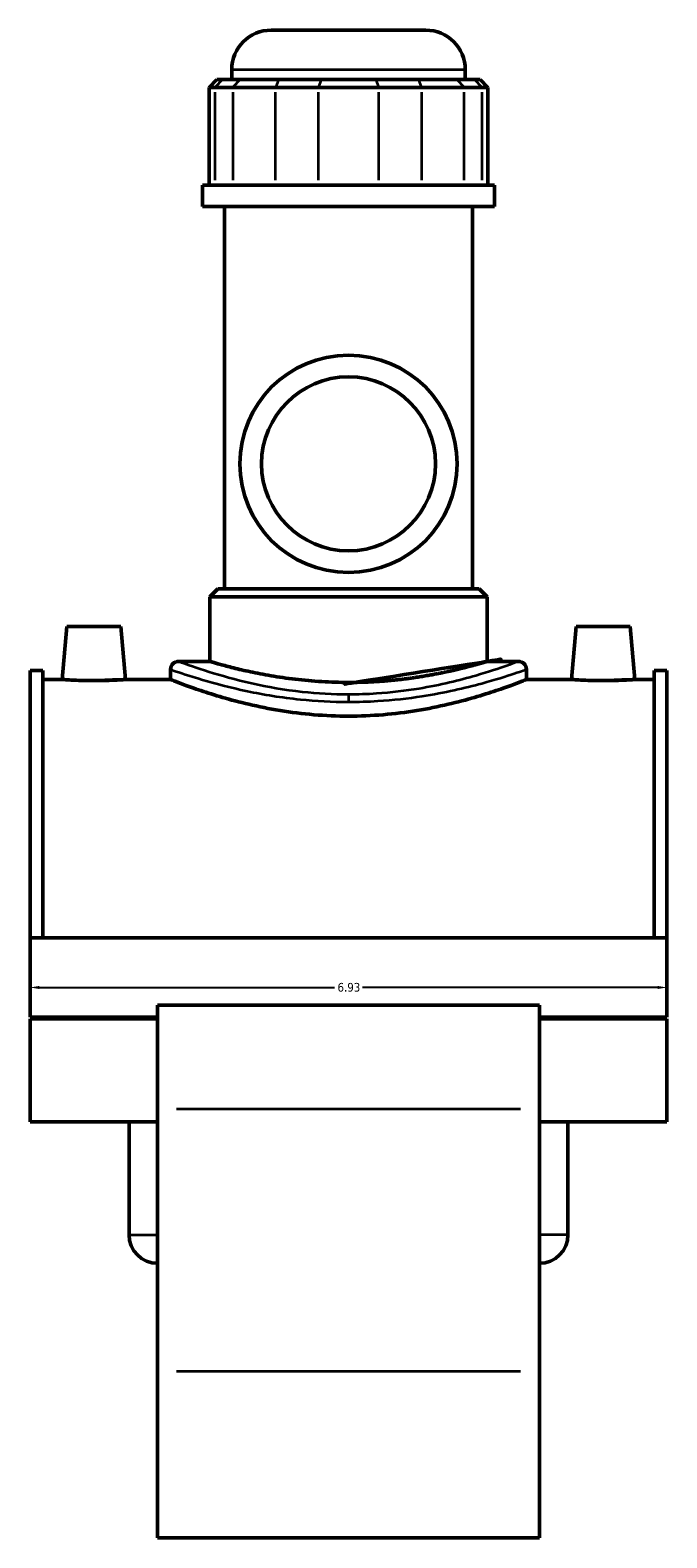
# Model space of a CAD drawing. Header units: inches. Extents: x -0.9 to 56.9, y -1.4 to 55.4.
# Tile 9 of 10: x 39.1 to 46.1, y 12.2 to 28.6. Entities that reach past the tile are written whole.
import ezdxf

# ---------------------------------------------------------------- set-up
doc = ezdxf.new("R2010")
doc.units = ezdxf.units.IN
doc.header["$MEASUREMENT"] = 0
for name, color, linetype, lineweight in [('Dimension (ANSI)', 7, 'Continuous', 25), ('Visible (ANSI)', 7, 'Continuous', 50), ('Visible Narrow (ANSI)', 7, 'Continuous', 35)]:
    doc.layers.add(name, color=color, linetype=linetype, lineweight=lineweight)
doc.styles.add('Note Text (ANSI)', font='tahoma.ttf')
doc.dimstyles.new('Default (ANSI)', dxfattribs={"dimtxt": 0.094488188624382, "dimasz": 0.0984251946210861, "dimexe": 0.125, "dimexo": 0.0625, "dimgap": 0.031496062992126, "dimtad": 0, "dimtih": 1, "dimtoh": 1, "dimrnd": 1e-08, "dimzin": 4, "dimdsep": 46, "dimtxsty": 'Note Text (ANSI)', "dimcen": 0.09, "dimdle": 0.3937007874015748, "dimclrd": 256, "dimclre": 256, "dimclrt": 5, "dimadec": 0, "dimazin": 1, "dimtfac": 1, "dimtofl": 0, "dimtmove": 0, "dimatfit": 3, "dimfxl": 1, "dimtolj": 1, "dimtzin": 4, "dimlwd": -1, "dimlwe": -1, "dimarcsym": 0})

# ---------------------------------------------------------------- blocks, each defined once
blk = doc.blocks.new('*D6')
at = {"layer": 'Defpoints', "color": 0, "transparency": 16777216}
for p in [(39.13818177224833, 18.69086561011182), (46.06818177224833, 18.69086561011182), (46.06818177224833, 18.15306230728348)]:
    blk.add_point(p, dxfattribs=at)
at = {"layer": 'Dimension (ANSI)', "transparency": 16777216}
for p, q in [((39.13818177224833, 18.62836561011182), (39.13818177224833, 18.02806230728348)), ((46.06818177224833, 18.62836561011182), (46.06818177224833, 18.02806230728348)), ((39.23660696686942, 18.15306230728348), (42.45197317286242, 18.15306230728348)), ((45.96975657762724, 18.15306230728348), (42.75439037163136, 18.15306230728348))]:
    blk.add_line(p, q, dxfattribs=at)
for points in [[(39.23660696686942, 18.16946650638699), (39.23660696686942, 18.13665810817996), (39.13818177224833, 18.15306230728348)], [(45.96975657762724, 18.16946650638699), (45.96975657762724, 18.13665810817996), (46.06818177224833, 18.15306230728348)]]:
    blk.add_solid(points, dxfattribs=at)
at = {"layer": 'Dimension (ANSI)', "color": 5, "transparency": 16777216, "insert": (42.48346923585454, 18.20227358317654), "char_height": 0.094488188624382, "attachment_point": 1, "style": 'Note Text (ANSI)'}
blk.add_mtext('\\A1;6.93', dxfattribs=at)

msp = doc.modelspace()

# ---------------------------------------------------------------- linework, layer by layer
at = {"layer": 'Visible (ANSI)'}
for p, q in [((41.76282271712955, 28.57230233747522), (43.44354082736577, 28.57230233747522)), ((41.33231090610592, 28.03540233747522), (41.33231090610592, 28.1417905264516)), ((43.87405263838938, 28.03540233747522), (43.87405263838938, 28.1417905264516)), ((41.17163718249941, 28.03540233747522), (41.0855348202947, 27.9492999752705)), ((41.15107634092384, 27.9492999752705), (41.08553482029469, 27.9492999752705)), ((41.08553482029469, 27.9492999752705), (41.0855348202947, 26.88490233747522)), ((41.15107634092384, 27.9492999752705), (41.34339686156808, 27.9492999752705)), ((41.1716371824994, 28.03540233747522), (41.23062455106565, 28.03540233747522)), ((41.42294507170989, 28.03540233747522), (41.23062455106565, 28.03540233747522)), ((41.80937948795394, 27.9492999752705), (41.34339686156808, 27.9492999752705)), ((41.4229450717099, 28.03540233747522), (41.84232943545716, 28.03540233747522)), ((41.80937948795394, 27.9492999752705), (42.27368229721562, 27.9492999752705)), ((42.30663224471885, 28.03540233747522), (41.84232943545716, 28.03540233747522)), ((42.93268124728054, 27.9492999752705), (42.27368229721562, 27.9492999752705)), ((42.30663224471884, 28.03540233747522), (42.89973129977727, 28.03540233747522)), ((43.36403410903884, 28.03540233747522), (42.89973129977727, 28.03540233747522)), ((42.93268124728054, 27.9492999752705), (43.39698405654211, 27.9492999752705)), ((43.36403410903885, 28.03540233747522), (43.78341847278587, 28.03540233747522)), ((43.86296668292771, 27.9492999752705), (43.39698405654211, 27.9492999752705)), ((43.97573899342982, 28.03540233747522), (43.78341847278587, 28.03540233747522)), ((43.8629666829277, 27.9492999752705), (44.05528720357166, 27.9492999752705)), ((43.97573899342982, 28.03540233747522), (44.03472636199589, 28.03540233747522)), ((44.0347263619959, 28.03540233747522), (44.12082872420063, 27.9492999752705)), ((44.12082872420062, 27.9492999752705), (44.05528720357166, 27.9492999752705)), ((44.12082872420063, 27.9492999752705), (44.12082872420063, 26.88490233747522)), ((44.19177035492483, 26.88490233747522), (41.01459318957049, 26.88490233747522)), ((41.01459318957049, 26.65480233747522), (41.01459318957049, 26.88490233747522)), ((44.19177035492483, 26.65480233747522), (44.19177035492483, 26.88490233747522)), ((44.19177035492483, 26.65480233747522), (41.01459318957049, 26.65480233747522)), ((41.25288147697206, 22.49253855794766), (41.25288147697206, 26.65480233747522)), ((43.95348206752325, 22.49253855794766), (43.95348206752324, 26.65480233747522)), ((41.18012498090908, 22.49253855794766), (41.09402261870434, 22.40643619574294)), ((41.18012498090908, 22.49253855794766), (44.02623856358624, 22.49253855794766)), ((44.02623856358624, 22.49253855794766), (44.11234092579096, 22.40643619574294)), ((44.11234092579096, 22.40643619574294), (41.09402261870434, 22.40643619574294)), ((41.09402261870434, 21.70133225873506), (41.09402261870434, 22.40643619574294)), ((44.11234092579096, 21.70133225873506), (44.11234092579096, 22.40643619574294)), ((39.53590618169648, 22.08340469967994), (39.48530397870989, 21.50501887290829)), ((40.12645736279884, 22.08340469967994), (39.53590618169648, 22.08340469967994)), ((40.12645736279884, 22.08340469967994), (40.17705956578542, 21.50501887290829)), ((45.07990618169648, 22.08340469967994), (45.02930397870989, 21.50501887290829)), ((45.07990618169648, 22.08340469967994), (45.67045736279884, 22.08340469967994)), ((45.67045736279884, 22.08340469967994), (45.72105956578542, 21.50501887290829)), ((40.75198098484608, 21.70133225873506), (41.09402261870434, 21.70133225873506)), ((44.11234092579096, 21.70133225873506), (44.45438255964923, 21.70133225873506)), ((39.13818177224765, 21.60317556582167), (39.138181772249, 18.69154997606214)), ((39.13818177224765, 21.60317556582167), (39.27678177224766, 21.60317556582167)), ((39.27678177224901, 18.69154997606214), (39.27678177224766, 21.60317556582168)), ((39.48530397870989, 21.50501887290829), (39.27678177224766, 21.50501887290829)), ((40.66587862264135, 21.50501887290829), (40.17705956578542, 21.50501887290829)), ((40.66587862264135, 21.61522989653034), (40.66587862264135, 21.50501887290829)), ((44.54048492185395, 21.61522989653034), (44.54048492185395, 21.50501887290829)), ((45.02930397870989, 21.50501887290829), (44.54048492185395, 21.50501887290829)), ((45.92958177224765, 21.50501887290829), (45.72105956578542, 21.50501887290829)), ((45.929581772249, 18.69154997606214), (45.92958177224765, 21.60317556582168)), ((45.92958177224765, 21.60317556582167), (46.06818177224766, 21.60317556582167)), ((46.06818177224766, 21.60317556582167), (46.06818177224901, 18.69154997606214)), ((39.13818177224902, 18.69154997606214), (39.13818177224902, 17.8305263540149)), ((46.06818177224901, 18.69154997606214), (39.13818177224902, 18.69154997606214)), ((46.06818177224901, 17.8305263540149), (46.06818177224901, 18.69154997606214)), ((40.52418177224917, 17.96148485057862), (40.52418177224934, 16.83208731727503)), ((44.68218177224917, 17.96148485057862), (40.52418177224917, 17.96148485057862)), ((44.68218177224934, 16.83208731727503), (44.68218177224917, 17.96148485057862)), ((40.52418177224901, 17.83052635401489), (39.13818177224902, 17.83052635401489)), ((39.13818177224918, 17.8116667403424), (39.13818177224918, 16.69233603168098)), ((40.52418177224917, 17.8116667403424), (39.13818177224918, 17.8116667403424)), ((40.21421326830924, 17.8116667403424), (40.21421326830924, 17.83052635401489)), ((46.06818177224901, 17.83052635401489), (44.68218177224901, 17.83052635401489)), ((46.06818177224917, 17.8116667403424), (44.68218177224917, 17.8116667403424)), ((44.99215027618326, 17.8116667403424), (44.99215027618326, 17.83052635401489)), ((46.06818177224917, 16.69233603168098), (46.06818177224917, 17.8116667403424)), ((40.52418177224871, 13.97272129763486), (40.52418177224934, 16.83208731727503)), ((44.68218177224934, 16.83208731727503), (44.68218177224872, 13.97272129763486)), ((40.52418177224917, 16.69233603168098), (39.13818177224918, 16.69233603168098)), ((40.21421326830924, 15.46063304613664), (40.21421326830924, 16.69233603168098)), ((46.06818177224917, 16.69233603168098), (44.68218177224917, 16.69233603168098)), ((44.99215027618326, 15.46063304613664), (44.99215027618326, 16.69233603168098)), ((40.52418177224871, 13.97272129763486), (40.52418177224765, 12.16291257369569)), ((44.68218177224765, 12.16291257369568), (44.68218177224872, 13.97272129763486)), ((44.68218177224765, 12.16291257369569), (40.52418177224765, 12.16291257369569))]:
    msp.add_line(p, q, dxfattribs=at)
for radius in [1.183070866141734, 0.9464566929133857]:
    msp.add_circle((42.60318177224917, 23.85230233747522), radius, dxfattribs=at)
for centre, radius, start, end in [((41.76282271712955, 28.1417905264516), 0.4305118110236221, 90, 180), ((43.44354082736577, 28.1417905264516), 0.4305118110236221, 0, 90), ((40.75198098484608, 21.61522989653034), 0.0861023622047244, 90, 180), ((44.45438255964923, 21.61522989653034), 0.0861023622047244, 0, 90), ((40.52418177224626, 15.46063304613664), 0.3099685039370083, 180, 270), ((44.68218177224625, 15.46063304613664), 0.3099685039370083, 270, 0)]:
    msp.add_arc(centre, radius, start, end, dxfattribs=at)
for points, knots in [([(42.6031817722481, 21.47312165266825), (42.50780340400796, 21.47312165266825), (42.40936465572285, 21.47599722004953), (42.21393030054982, 21.48766148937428), (42.11693199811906, 21.49643939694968), (41.93120650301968, 21.51834393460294), (41.84232047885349, 21.53146510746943), (41.67808171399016, 21.5594446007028), (41.60273006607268, 21.57427431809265), (41.46937883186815, 21.60278445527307), (41.40672738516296, 21.61748295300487), (41.29611627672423, 21.64498735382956), (41.24814860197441, 21.6577675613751), (41.17096084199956, 21.67897973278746), (41.14167945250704, 21.68741172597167), (41.10320528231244, 21.69859152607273), (41.09402261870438, 21.70133225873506), (41.09402261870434, 21.70133225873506)], [0, 0, 0, 0, 0.7267831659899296, 0.7267831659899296, 1.453566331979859, 1.453566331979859, 2.180349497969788, 2.180349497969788, 2.907132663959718, 2.907132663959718, 3.633712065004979, 3.633712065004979, 4.36029146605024, 4.36029146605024, 5.0868708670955, 5.0868708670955, 5.813450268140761, 5.813450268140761, 5.813450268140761, 5.813450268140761]), ([(44.11234092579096, 21.70133225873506), (44.11234092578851, 21.70133225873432), (44.10315826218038, 21.69859152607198), (44.06468409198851, 21.68741172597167), (44.03540270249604, 21.67897973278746), (43.95821494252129, 21.6577675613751), (43.91024726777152, 21.64498735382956), (43.79963615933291, 21.61748295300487), (43.73698471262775, 21.60278445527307), (43.60363347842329, 21.57427431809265), (43.52828183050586, 21.5594446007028), (43.3640430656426, 21.53146510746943), (43.27515704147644, 21.51834393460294), (43.0894315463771, 21.49643939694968), (42.99243324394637, 21.48766148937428), (42.79699888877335, 21.47599722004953), (42.69856014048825, 21.47312165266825), (42.6031817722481, 21.47312165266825)], [17.44035080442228, 17.44035080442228, 17.44035080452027, 17.44035080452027, 18.16693020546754, 18.16693020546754, 18.89350960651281, 18.89350960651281, 19.62008900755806, 19.62008900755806, 20.34666840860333, 20.34666840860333, 21.07345157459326, 21.07345157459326, 21.80023474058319, 21.80023474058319, 22.52701790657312, 22.52701790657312, 23.25380107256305, 23.25380107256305, 23.25380107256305, 23.25380107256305]), ([(39.83118177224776, 21.49273988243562), (39.78765408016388, 21.49273988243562), (39.74125094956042, 21.49338422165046), (39.6559557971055, 21.49570767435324), (39.61706218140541, 21.49735292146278), (39.55571865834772, 21.50043561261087), (39.52916338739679, 21.50207338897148), (39.49395601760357, 21.50438134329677), (39.4853039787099, 21.50501887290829), (39.48530397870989, 21.50501887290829)], [2.652506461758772, 2.652506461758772, 2.652506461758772, 2.652506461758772, 2.984187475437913, 2.984187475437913, 3.315868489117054, 3.315868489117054, 3.647314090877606, 3.647314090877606, 3.978759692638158, 3.978759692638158, 3.978759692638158, 3.978759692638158]), ([(40.17705956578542, 21.50501887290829), (40.17705956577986, 21.50501887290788), (40.16840752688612, 21.5043813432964), (40.13320015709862, 21.50207338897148), (40.10664488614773, 21.50043561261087), (40.04530136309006, 21.49735292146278), (40.00640774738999, 21.49570767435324), (39.9211125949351, 21.49338422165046), (39.87470946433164, 21.49273988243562), (39.83118177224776, 21.49273988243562)], [6.63126615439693, 6.63126615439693, 6.631266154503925, 6.631266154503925, 6.962711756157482, 6.962711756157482, 7.294157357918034, 7.294157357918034, 7.625838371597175, 7.625838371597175, 7.957519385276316, 7.957519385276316, 7.957519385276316, 7.957519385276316]), ([(42.60318177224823, 21.10647435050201), (42.48002936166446, 21.10647435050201), (42.35316812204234, 21.11166207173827), (42.10174822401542, 21.13253856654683), (41.97718430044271, 21.14820232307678), (41.73900896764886, 21.18703026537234), (41.62518239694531, 21.21018068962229), (41.41497899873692, 21.2592738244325), (41.31860037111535, 21.28516733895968), (41.14808426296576, 21.33473187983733), (41.06789525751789, 21.36020246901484), (40.92611944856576, 21.4077742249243), (40.86452174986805, 21.42983430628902), (40.76523982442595, 21.46643454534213), (40.72747669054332, 21.48097812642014), (40.67778868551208, 21.5002762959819), (40.6658786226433, 21.50501887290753), (40.66587862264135, 21.50501887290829)], [0, 0, 0, 0, 0.9384213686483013, 0.9384213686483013, 1.876842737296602, 1.876842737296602, 2.815264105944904, 2.815264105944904, 3.753685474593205, 3.753685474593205, 4.691210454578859, 4.691210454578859, 5.628735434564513, 5.628735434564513, 6.566260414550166, 6.566260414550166, 7.503785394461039, 7.503785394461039, 7.503785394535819, 7.503785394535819]), ([(44.54048492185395, 21.50501887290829), (44.54048492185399, 21.50501887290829), (44.52857485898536, 21.50027629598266), (44.47888685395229, 21.48097812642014), (44.44112372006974, 21.46643454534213), (44.34184179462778, 21.42983430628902), (44.28024409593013, 21.4077742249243), (44.13846828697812, 21.36020246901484), (44.05827928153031, 21.33473187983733), (43.88776317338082, 21.28516733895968), (43.79138454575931, 21.2592738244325), (43.58118114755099, 21.21018068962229), (43.46735457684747, 21.18703026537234), (43.2291792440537, 21.14820232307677), (43.104615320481, 21.13253856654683), (42.85319542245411, 21.11166207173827), (42.72633418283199, 21.10647435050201), (42.60318177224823, 21.10647435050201)], [22.51135618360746, 22.51135618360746, 22.51135618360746, 22.51135618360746, 23.44888116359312, 23.44888116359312, 24.38640614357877, 24.38640614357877, 25.32393112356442, 25.32393112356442, 26.26145610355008, 26.26145610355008, 27.19987747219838, 27.19987747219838, 28.13829884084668, 28.13829884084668, 29.07672020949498, 29.07672020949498, 30.01514157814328, 30.01514157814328, 30.01514157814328, 30.01514157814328]), ([(45.37518177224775, 21.49273988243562), (45.33165408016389, 21.49273988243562), (45.28525094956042, 21.49338422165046), (45.19995579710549, 21.49570767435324), (45.16106218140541, 21.49735292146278), (45.09971865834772, 21.50043561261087), (45.0731633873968, 21.50207338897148), (45.03795601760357, 21.50438134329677), (45.0293039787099, 21.50501887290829), (45.02930397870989, 21.50501887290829)], [0, 0, 0, 0, 0.3316810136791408, 0.3316810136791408, 0.6633620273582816, 0.6633620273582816, 0.9948076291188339, 0.9948076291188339, 1.326253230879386, 1.326253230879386, 1.326253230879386, 1.326253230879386]), ([(45.72105956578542, 21.50501887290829), (45.72105956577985, 21.50501887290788), (45.71240752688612, 21.5043813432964), (45.67720015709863, 21.50207338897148), (45.65064488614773, 21.50043561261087), (45.58930136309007, 21.49735292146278), (45.55040774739, 21.49570767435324), (45.46511259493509, 21.49338422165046), (45.41870946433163, 21.49273988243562), (45.37518177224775, 21.49273988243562)], [3.978759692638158, 3.978759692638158, 3.978759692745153, 3.978759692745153, 4.31020529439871, 4.31020529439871, 4.641650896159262, 4.641650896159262, 4.973331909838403, 4.973331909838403, 5.305012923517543, 5.305012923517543, 5.305012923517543, 5.305012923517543])]:
    msp.add_open_spline(points, degree=3, knots=knots, dxfattribs=at)
at = {"layer": 'Visible Narrow (ANSI)'}
for p, q in [((43.85840610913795, 28.1417905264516), (41.34795743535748, 28.1417905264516)), ((41.15107634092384, 26.93812221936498), (41.15107634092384, 27.89608009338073)), ((41.22664714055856, 28.03109721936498), (41.15505375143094, 27.95360509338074)), ((41.34339686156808, 27.89608009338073), (41.34339686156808, 26.93812221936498)), ((41.4189676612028, 28.03109721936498), (41.34737427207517, 27.95360509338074)), ((41.80937948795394, 26.93812221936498), (41.80937948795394, 27.89608009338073)), ((41.840681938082, 28.03109721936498), (41.81102698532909, 27.95360509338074)), ((42.27368229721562, 27.89608009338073), (42.27368229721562, 26.93812221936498)), ((42.30498474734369, 28.03109721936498), (42.27532979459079, 27.95360509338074)), ((42.90137879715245, 28.03109721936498), (42.93103374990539, 27.95360509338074)), ((42.93268124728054, 26.93812221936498), (42.93268124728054, 27.89608009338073)), ((43.36568160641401, 28.03109721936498), (43.39533655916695, 27.95360509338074)), ((43.39698405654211, 27.89608009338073), (43.39698405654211, 26.93812221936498)), ((43.78739588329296, 28.03109721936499), (43.8589892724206, 27.95360509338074)), ((43.8629666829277, 26.93812221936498), (43.8629666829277, 27.89608009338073)), ((43.97971640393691, 28.03109721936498), (44.05130979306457, 27.95360509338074)), ((44.05528720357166, 27.89608009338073), (44.05528720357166, 26.93812221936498)), ((42.60318177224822, 21.33927853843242), (42.60318177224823, 21.26641800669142)), ((40.73208177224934, 16.83208731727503), (44.47428177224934, 16.83208731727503)), ((40.2161213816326, 15.46063304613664), (40.5222736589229, 15.46063304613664)), ((44.99024216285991, 15.46063304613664), (44.68408988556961, 15.46063304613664)), ((44.47428177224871, 13.97272129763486), (40.73208177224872, 13.97272129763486))]:
    msp.add_line(p, q, dxfattribs=at)
for points, knots in [([(42.60318177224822, 21.34131439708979), (42.43402156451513, 21.34131439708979), (42.26494264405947, 21.35094988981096), (41.90519586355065, 21.38997324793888), (41.71814735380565, 21.42312064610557), (41.37015552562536, 21.50101419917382), (41.21240535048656, 21.54623503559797), (40.94381076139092, 21.63073006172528), (40.84199590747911, 21.66803646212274), (40.76503721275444, 21.69638976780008), (40.7521051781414, 21.70120632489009), (40.75207556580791, 21.70123643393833)], [14.99300338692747, 14.99300338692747, 14.99300338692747, 14.99300338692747, 16.28954631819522, 16.28954631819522, 17.87191428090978, 17.87191428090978, 19.58395471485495, 19.58395471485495, 21.51908744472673, 21.51908744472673, 22.48950589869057, 22.48950589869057, 22.48950589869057, 22.48950589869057]), ([(44.45438082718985, 21.70133044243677), (44.45438194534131, 21.70133161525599), (44.45434422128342, 21.70131787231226), (44.45176426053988, 21.70034982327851), (44.40780413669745, 21.68345190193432), (44.24677309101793, 21.62668622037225), (44.13165530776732, 21.58761173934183), (43.81712629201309, 21.4965240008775), (43.60533934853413, 21.44376805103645), (43.22265148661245, 21.38073343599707), (43.06730369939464, 21.361997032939), (42.80735588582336, 21.3447622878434), (42.70527221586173, 21.34131439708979), (42.60318177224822, 21.34131439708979)], [37.48249110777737, 37.48249110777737, 37.48249110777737, 37.48249110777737, 37.53521199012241, 37.53521199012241, 39.25648792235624, 39.25648792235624, 40.94031644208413, 40.94031644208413, 42.95490392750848, 42.95490392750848, 44.1965291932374, 44.1965291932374, 44.97901016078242, 44.97901016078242, 44.97901016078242, 44.97901016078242]), ([(40.66597760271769, 21.61513568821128), (40.66600859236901, 21.61510608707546), (40.67954211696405, 21.61037078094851), (40.76008028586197, 21.58249576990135), (40.86663071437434, 21.54581869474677), (41.1477180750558, 21.46274902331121), (41.31280546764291, 21.41829102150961), (41.6769829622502, 21.34171146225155), (41.87273140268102, 21.3091232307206), (42.24921059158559, 21.27075816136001), (42.4261536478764, 21.2612852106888), (42.60318177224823, 21.2612852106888)], [-22.48950589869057, -22.48950589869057, -22.48950589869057, -22.48950589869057, -21.51908744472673, -21.51908744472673, -19.58395471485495, -19.58395471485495, -17.87191428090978, -17.87191428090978, -16.28954631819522, -16.28954631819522, -14.99300338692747, -14.99300338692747, -14.99300338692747, -14.99300338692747]), ([(42.60318177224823, 21.2612852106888), (42.71002060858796, 21.2612852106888), (42.81685235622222, 21.26467493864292), (43.08889076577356, 21.28161894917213), (43.25146403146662, 21.30003928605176), (43.65195132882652, 21.36201056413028), (43.87358882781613, 21.41387656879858), (44.20274710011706, 21.50342773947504), (44.3232191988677, 21.54184306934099), (44.49174006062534, 21.59765116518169), (44.53774484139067, 21.61426403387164), (44.54044480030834, 21.61521575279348), (44.54048427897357, 21.61522926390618), (44.54048310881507, 21.61522811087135)], [-44.97901016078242, -44.97901016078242, -44.97901016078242, -44.97901016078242, -44.1965291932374, -44.1965291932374, -42.95490392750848, -42.95490392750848, -40.94031644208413, -40.94031644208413, -39.25648792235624, -39.25648792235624, -37.53521199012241, -37.53521199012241, -37.48249110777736, -37.48249110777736, -37.48249110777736, -37.48249110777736])]:
    msp.add_open_spline(points, degree=3, knots=knots, dxfattribs=at)

# ---------------------------------------------------------------- dimensions: what is measured, and where the dimension line sits
at = {"layer": 'Dimension (ANSI)'}
dim = msp.add_linear_dim(base=(46.06818177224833, 18.15306230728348), p1=(39.13818177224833, 18.69086561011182), p2=(46.06818177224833, 18.69086561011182), dimstyle='Default (ANSI)', override={"dimgap": 0.031496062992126, "dimtih": 0, "dimtoh": 0, "dimdec": 2, "dimtol": 0, "dimlim": 0, "dimtp": 0, "dimtm": 0, "dimtdec": 2, "dimatfit": 1}, dxfattribs=at)
dim.commit()
dim.dimension.update_dxf_attribs({"geometry": '*D6', "text_midpoint": (42.60318177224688, 18.15306230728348), "dimtype": 160})

doc.saveas('drawing.dxf')
